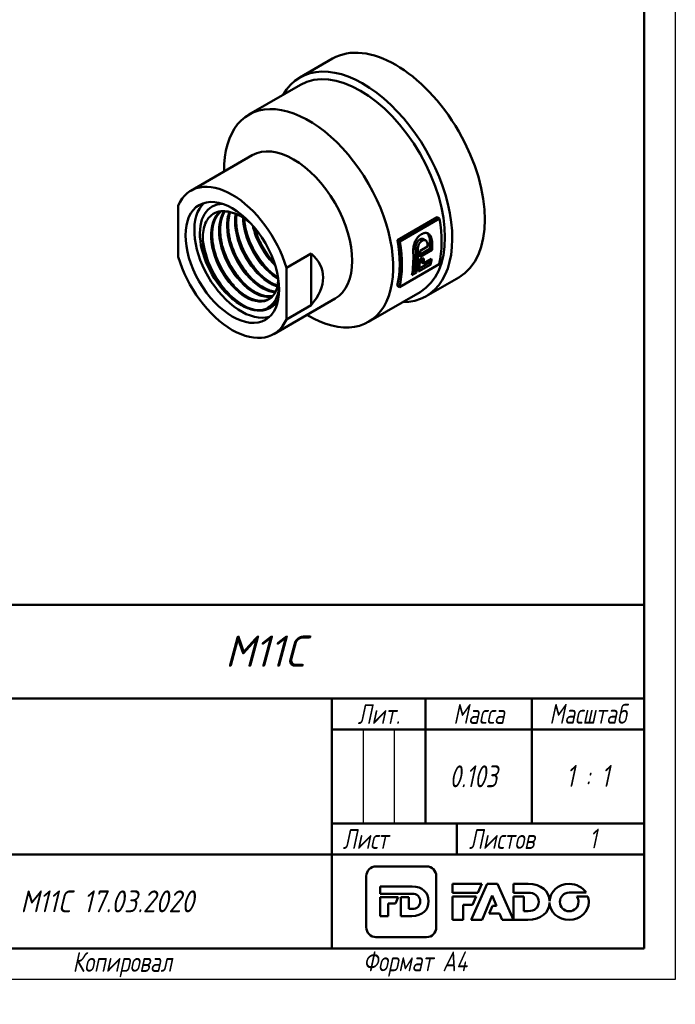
# Model space of a CAD drawing. Header units: millimetres. Extents: x 0 to 210, y -4 to 297.
# Tile 2 of 3: x 105 to 210, y -4 to 154. Entities that reach past the tile are written whole.
import ezdxf
from ezdxf.enums import TextEntityAlignment as Align

# ---------------------------------------------------------------- set-up
doc = ezdxf.new("R2010")
doc.units = ezdxf.units.MM
for name, color, linetype, lineweight in [('Видимые тонкие (ГОСТ)', 7, 'Continuous', 35), ('Видимый контур (ГОСТ)', 7, 'Continuous', 50), ('Заголовок (ГОСТ)', 7, 'Continuous', 50), ('Кромка (ГОСТ)', 7, 'Continuous', 50), ('Эскизная геометрия (ГОСТ)', 7, 'Continuous', 50)]:
    doc.layers.add(name, color=color, linetype=linetype, lineweight=lineweight)
doc.styles.add('Альтернативный текст (ГОСТ)', font='txt', dxfattribs={"width": 0.8})
doc.styles.add('Стиль текста110', font='GOST Common Italic.ttf', dxfattribs={"width": 0.8})
doc.styles.add('Стиль текста112', font='GOST Common Italic.ttf', dxfattribs={"width": 0.8})
doc.styles.add('Стиль текста120', font='GOST Common Italic.ttf', dxfattribs={"width": 0.9})
doc.styles.add('Стиль текста137', font='GOST Common Italic.ttf', dxfattribs={"width": 0.7})
doc.styles.add('Стиль текста139', font='GOST Common Italic.ttf', dxfattribs={"width": 0.7})
doc.styles.add('Стиль текста70', font='GOST Common Italic.ttf')
doc.styles.add('Стиль текста81', font='GOST Common Italic.ttf', dxfattribs={"width": 0.8})
doc.styles.add('Стиль текста87', font='GOST Common Italic.ttf')

# ---------------------------------------------------------------- blocks, each defined once
blk = doc.blocks.new('Основные надписи ГОСТ - Форма 1')
at = {"layer": 'Заголовок (ГОСТ)'}
for p, q in [((0, 55), (185, 55)), ((0, 0), (0, 55)), ((0, 0), (0, 55)), ((7, 55), (7, 30)), ((17, 55), (17, 0)), ((40, 55), (40, 0)), ((55, 55), (55, 0)), ((65, 55), (65, 0)), ((185, 0), (185, 55)), ((65, 40), (185, 40)), ((135, 40), (135, 0)), ((150, 40), (150, 20)), ((167, 40), (167, 20)), ((0, 35), (65, 35)), ((135, 35), (185, 35)), ((0, 30), (65, 30)), ((135, 20), (185, 20)), ((155, 20), (155, 15)), ((65, 15), (185, 15)), ((185, 0), (0, 0))]:
    blk.add_line(p, q, dxfattribs=at)
at = {"layer": 'Заголовок (ГОСТ)', "linetype": 'Continuous', "lineweight": 25}
for p, q in [((0, 50), (65, 50)), ((0, 45), (65, 45)), ((0, 40), (65, 40)), ((140, 35), (140, 20)), ((145, 35), (145, 20)), ((0, 25), (65, 25)), ((0, 20), (65, 20)), ((0, 15), (65, 15)), ((0, 10), (65, 10)), ((0, 5), (65, 5))]:
    blk.add_line(p, q, dxfattribs=at)
at = {"layer": 'Заголовок (ГОСТ)', "char_height": 3.17, "style": 'Альтернативный текст (ГОСТ)'}
for s, insert, width, attachment_point in [('\\fGOST Common|b0|i1;\\H3.1700;Масштаб', (176.02, 37.53), 17.8316, 5), ('\\fGOST Common|b0|i1;\\H3.1700;Лит.', (142.52, 37.49), 14.9766, 5), ('\\fGOST Common|b0|i1;\\H3.1700;Масса', (158.55, 37.51), 16.9878, 5), ('\\fGOST Common|b0|i1;\\H3.1700;Изм.', (3.5, 32.56), 6.9635, 5), ('\\fGOST Common|b0|i1;\\H3.1700;Лист', (12.1, 32.5), 10.0029, 5), ('\\A0;\\fGOST Common|b0|i1;\\H3.1700;№ докум.', (28.58, 32.16), 22.9069, 5), ('\\fGOST Common|b0|i1;\\H3.1700;Подп.', (47.56, 32.45), 14.879, 5), ('\\fGOST Common|b0|i1;\\H3.1700;Дата', (60.02, 32.24), 9.9614, 5), ('\\fGOST Common|b0|i1;\\H3.1700;Разраб.', (0.47, 27), 16.9971, 4), ('\\fGOST Common|b0|i1;\\H3.1700;Пров.', (0.56, 22.08), 17.0192, 4), ('\\A0;\\fGOST Common|b0|i1;\\H3.1700;Т. контр.', (0.23, 17.01), 16.9554, 4), ('\\fGOST Common|b0|i1;\\H3.1700;Лист', (140.37, 17.5), 10.5071, 5), ('\\fGOST Common|b0|i1;\\H3.1700;Листов', (162.21, 17.5), 14.3668, 5), ('\\A1;', (150.6, 17.54), 8.8313, 5), ('\\fGOST Common|b0|i1;\\H3.1700;Н. контр.', (0.36, 7.05), 16.9999, 4), ('\\fGOST Common|b0|i1;\\H3.1700;Утв.', (0.34, 2.52), 17.0083, 4), ('\\fGOST Common|b0|i1;\\H3.1700;Копировал', (93.48, -0.59), 19.7871, 1)]:
    blk.add_mtext(s, dxfattribs=dict(at, insert=insert, width=width, attachment_point=attachment_point))
at = {"layer": 'Заголовок (ГОСТ)'}
for tag, height, style, width, p in [('Изм1', 2.89, 'Стиль текста137', 0.7, (3.51, 52.52)), ('Лист1', 2.89, 'Стиль текста137', 0.7, (12.03, 52.52)), ('Докум1', 2.89, 'Стиль текста137', 0.7, (28.54, 52.48)), ('Изм2', 2.89, 'Стиль текста137', 0.7, (3.5, 47.52)), ('Лист2', 2.89, 'Стиль текста137', 0.7, (12.01, 47.5)), ('Докум2', 2.89, 'Стиль текста137', 0.7, (28.53, 47.5)), ('Изм3', 2.89, 'Стиль текста137', 0.7, (3.5, 42.5)), ('Лист3', 2.89, 'Стиль текста137', 0.7, (12.01, 42.51)), ('Докум3', 2.89, 'Стиль текста137', 0.7, (28.51, 42.48)), ('Изм4', 2.89, 'Стиль текста137', 0.7, (3.51, 37.5)), ('Лист4', 2.89, 'Стиль текста137', 0.7, (12, 37.53)), ('Докум4', 2.89, 'Стиль текста137', 0.7, (28.51, 37.52)), ('НАИМЕНОВАНИЕ', 5, 'Стиль текста110', 0.8, (100.03, 29.98)), ('Литера', 3.5, 'Стиль текста81', 0.8, (137.52, 27.25)), ('Литера2', 3.5, 'Стиль текста81', 0.8, (142.51, 27.22)), ('Литера3', 3.5, 'Стиль текста81', 0.8, (147.52, 27.21)), ('Тип_документа', 3.17, 'Стиль текста112', 0.8, (100.08, 17.56))]:
    blk.add_attdef(tag, text='', height=height, dxfattribs=dict(at, style=style, width=width)).set_placement(p, align=Align.MIDDLE_CENTER)
for tag, height, style, width, p in [('Подп1', 2.89, 'Стиль текста137', 0.7, (40.01, 52.51)), ('Дата1', 2, 'Стиль текста139', 0.7, (55.01, 52.51)), ('Подп2', 2.89, 'Стиль текста137', 0.7, (40.01, 47.5)), ('Дата2', 2, 'Стиль текста139', 0.7, (55.01, 47.49)), ('Подп3', 2.89, 'Стиль текста137', 0.7, (40.01, 42.51)), ('Дата3', 2, 'Стиль текста139', 0.7, (55.02, 42.52)), ('Подп4', 2.89, 'Стиль текста137', 0.7, (40.01, 37.51)), ('Дата4', 2, 'Стиль текста139', 0.7, (55.02, 37.51)), ('АВТОР', 3.17, 'Стиль текста112', 0.8, (17.41, 27.49)), ('Разработал_Подп.', 2.89, 'Стиль текста137', 0.7, (40.05, 27.51)), ('ДАТА_СОЗДАНИЯ', 2, 'Стиль текста139', 0.7, (55.01, 27.51)), ('ПРОВЕРИЛ', 3.17, 'Стиль текста112', 0.8, (17.41, 22.53)), ('Проверил_Подп.', 2.89, 'Стиль текста137', 0.7, (40.05, 22.52)), ('ДАТА_ПРОВЕРКИ', 2, 'Стиль текста139', 0.7, (55.02, 22.51)), ('ТЕХНОЛОГ', 3.17, 'Стиль текста112', 0.8, (17.33, 17.54)), ('Технолог_Подп.', 2.89, 'Стиль текста137', 0.7, (40.05, 17.51)), ('Технолог_Дата', 2, 'Стиль текста139', 0.7, (55.01, 17.5)), ('НАЧ._ОТДЕЛА', 3.17, 'Стиль текста112', 0.8, (17.46, 12.45)), ('Руководитель_Подп.', 2.89, 'Стиль текста137', 0.7, (40.01, 12.5)), ('Руководитель_Дата', 2, 'Стиль текста139', 0.7, (55.01, 12.51)), ('НОРМОКОНТРОЛЬ', 3.17, 'Стиль текста112', 0.8, (17.37, 7.48)), ('Нормоконтроль_Подп.', 2.89, 'Стиль текста137', 0.7, (40.05, 7.52)), ('ДАТА_НОРМОКОНТРОЛЯ', 2, 'Стиль текста139', 0.7, (55.02, 7.51)), ('УТВЕРДИЛ', 3.17, 'Стиль текста112', 0.8, (17.4, 2.51)), ('Утвердил_Подп.', 2.89, 'Стиль текста137', 0.7, (40.05, 2.51)), ('ДАТА_УТВЕРЖДЕНИЯ', 2, 'Стиль текста139', 0.7, (55.01, 2.5))]:
    blk.add_attdef(tag, text='', height=height, dxfattribs=dict(at, style=style, width=width)).set_placement(p, align=Align.MIDDLE_LEFT)
at = {"layer": 'Заголовок (ГОСТ)', "style": 'Стиль текста87'}
blk.add_attdef('ОБОЗНАЧЕНИЕ_001', (117.93, 45.06), '', height=5, dxfattribs=at)
at = {"layer": 'Заголовок (ГОСТ)'}
for tag, p, height, style, width in [('Масса_001', (153.84, 25.78), 3.5, 'Стиль текста81', 0.8), ('Масштаб_001', (172.52, 25.85), 3.5, 'Стиль текста81', 0.8), ('Листов_001', (176.23, 15.99), 3.17, 'Стиль текста112', 0.8), ('Должность_руководителя_001', (0.22, 10.93), 3.17, 'Стиль текста112', 0.8), ('Материал_Класс_001', (85.14, 5.77), 3.5, 'Стиль текста120', 0.9)]:
    blk.add_attdef(tag, p, '', height=height, dxfattribs=dict(at, style=style, width=width))
at = {"layer": 'Заголовок (ГОСТ)', "style": 'Стиль текста120', "width": 0.9}
for tag, p in [('Материал_Наим.', (133.71, 9.75)), ('Материал_ГОСТ', (134.04, 4.06))]:
    blk.add_attdef(tag, text='', height=3.5, dxfattribs=at).set_placement(p, align=Align.MIDDLE_RIGHT)
at = {"layer": 'Заголовок (ГОСТ)', "style": 'Стиль текста70'}
blk.add_attdef('ОРГАНИЗАЦИЯ', text='', height=3.5, dxfattribs=at).set_placement((160.02, 7.6), align=Align.MIDDLE_CENTER)
blk = doc.blocks.new('Рамки ГОСТ_ граница 297x210')
at = {"layer": 'Кромка (ГОСТ)', "lineweight": 25}
for p, q in [((210, 297), (210, 0)), ((210, 0), (0, 0))]:
    blk.add_line(p, q, dxfattribs=at)
at = {"layer": 'Кромка (ГОСТ)'}
for p, q in [((205, 5), (205, 292)), ((20, 5), (205, 5))]:
    blk.add_line(p, q, dxfattribs=at)
at = {"layer": 'Кромка (ГОСТ)', "insert": (160, 4.5), "char_height": 3.17, "attachment_point": 1, "style": 'Альтернативный текст (ГОСТ)'}
blk.add_mtext('\\A1;\\fGOST Common|b0|i1;\\H3.1700;Формат A4', dxfattribs=at)

msp = doc.modelspace()

# ---------------------------------------------------------------- linework, layer by layer
at = {"layer": 'Видимые тонкие (ГОСТ)'}
for p, q in [((169.457, 118.237), (169.101, 118.442)), ((171.038, 118.082), (170.684, 118.286)), ((168.757, 116.801), (168.403, 117.006))]:
    msp.add_line(p, q, dxfattribs=at)
for points, knots in [([(146.403, 112.185), (146.401, 111.096), (146.152, 110.159), (145.675, 109.508), (144.934, 108.499), (143.656, 108.195), (142.225, 108.693), (140.796, 109.191), (139.235, 110.485), (138.011, 112.208), (136.788, 113.93), (135.918, 116.059), (135.67, 117.986), (135.422, 119.913), (135.799, 121.613), (136.708, 122.604), (136.816, 122.721), (136.931, 122.828), (137.053, 122.926)], [1.6060268, 1.6060268, 1.6060268, 1.6060268, 2.1200275, 2.1200275, 2.1200275, 2.9177978, 2.9177978, 2.9177978, 3.7152257, 3.7152257, 3.7152257, 4.5123178, 4.5123178, 4.5123178, 5.3090809, 5.3090809, 5.3090809, 5.4036454, 5.4036454, 5.4036454, 5.4036454]), ([(145.36, 109.249), (144.668, 109.123), (143.868, 109.246), (143.036, 109.625), (141.588, 110.286), (140.063, 111.716), (138.917, 113.511), (137.775, 115.301), (137.025, 117.432), (136.898, 119.301), (136.798, 120.769), (137.083, 122.061), (137.693, 122.961)], [8.8317773, 8.8317773, 8.8317773, 8.8317773, 9.2881936, 9.2881936, 9.2881936, 10.0831218, 10.0831218, 10.0831218, 10.8754257, 10.8754257, 10.8754257, 11.4976676, 11.4976676, 11.4976676, 11.4976676]), ([(145.9, 109.949), (145.291, 109.987), (144.629, 110.187), (143.956, 110.547), (142.501, 111.327), (141.011, 112.853), (139.931, 114.695), (138.85, 116.536), (138.193, 118.67), (138.163, 120.494), (138.148, 121.38), (138.282, 122.188), (138.547, 122.869)], [15.2710627, 15.2710627, 15.2710627, 15.2710627, 15.6377241, 15.6377241, 15.6377241, 16.4305707, 16.4305707, 16.4305707, 17.2231858, 17.2231858, 17.2231858, 17.6086181, 17.6086181, 17.6086181, 17.6086181]), ([(146.248, 110.868), (145.73, 111.026), (145.192, 111.284), (144.655, 111.64), (143.185, 112.615), (141.747, 114.31), (140.778, 116.239), (139.81, 118.166), (139.323, 120.303), (139.474, 122.035), (139.49, 122.22), (139.513, 122.4), (139.544, 122.575)], [21.7353733, 21.7353733, 21.7353733, 21.7353733, 22.0270193, 22.0270193, 22.0270193, 22.8266485, 22.8266485, 22.8266485, 23.6255298, 23.6255298, 23.6255298, 23.7109248, 23.7109248, 23.7109248, 23.7109248]), ([(146.399, 112.103), (146.072, 112.285), (145.744, 112.503), (145.42, 112.755), (143.971, 113.881), (142.614, 115.677), (141.755, 117.633), (141.119, 119.083), (140.763, 120.607), (140.734, 121.965)], [28.2268402, 28.2268402, 28.2268402, 28.2268402, 28.4046283, 28.4046283, 28.4046283, 29.1990284, 29.1990284, 29.1990284, 29.7879945, 29.7879945, 29.7879945, 29.7879945]), ([(144.846, 113.57), (144.771, 113.647), (144.697, 113.727), (144.624, 113.807), (143.133, 115.447), (141.898, 117.645), (141.264, 119.821)], [34.90330554, 34.90330554, 34.90330554, 34.90330554, 34.94079255, 34.94079255, 34.94079255, 35.70336233, 35.70336233, 35.70336233, 35.70336233]), ([(145.961, 114.138), (144.652, 115.387), (143.49, 117.148), (142.787, 118.991), (142.564, 119.575), (142.388, 120.164), (142.261, 120.745)], [34.82535158, 34.82535158, 34.82535158, 34.82535158, 35.56518113, 35.56518113, 35.56518113, 35.79947088, 35.79947088, 35.79947088, 35.79947088]), ([(145.787, 114.687), (144.587, 116.048), (143.553, 117.761), (142.892, 119.528), (142.793, 119.793), (142.703, 120.058), (142.621, 120.324)], [41.24496872, 41.24496872, 41.24496872, 41.24496872, 41.86564016, 41.86564016, 41.86564016, 41.95871454, 41.95871454, 41.95871454, 41.95871454]), ([(143.752, 107.155), (142.347, 107.05), (140.609, 107.823), (139.027, 109.272), (137.446, 110.719), (136.041, 112.825), (135.209, 115.021), (134.655, 116.483), (134.361, 117.975), (134.349, 119.316)], [2.6157277, 2.6157277, 2.6157277, 2.6157277, 3.3878812, 3.3878812, 3.3878812, 4.1597018, 4.1597018, 4.1597018, 4.6737685, 4.6737685, 4.6737685, 4.6737685]), ([(142.279, 112.091), (141.758, 112.634), (141.262, 113.243), (140.811, 113.902), (139.884, 115.254), (139.15, 116.804), (138.7, 118.339)], [22.33693492, 22.33693492, 22.33693492, 22.33693492, 22.59909678, 22.59909678, 22.59909678, 23.13699172, 23.13699172, 23.13699172, 23.13699172]), ([(143.562, 112.831), (143.205, 113.203), (142.86, 113.606), (142.534, 114.036), (141.405, 115.521), (140.501, 117.311), (139.982, 119.08)], [28.62012023, 28.62012023, 28.62012023, 28.62012023, 28.79974827, 28.79974827, 28.79974827, 29.42017703, 29.42017703, 29.42017703, 29.42017703]), ([(139.711, 110.607), (138.616, 111.758), (137.633, 113.202), (136.92, 114.747), (136.6, 115.439), (136.336, 116.148), (136.131, 116.855)], [9.77056431, 9.77056431, 9.77056431, 9.77056431, 10.32300861, 10.32300861, 10.32300861, 10.5706211, 10.5706211, 10.5706211, 10.5706211]), ([(140.995, 111.35), (140.173, 112.213), (139.412, 113.238), (138.784, 114.353), (138.201, 115.39), (137.737, 116.497), (137.417, 117.597)], [16.05374962, 16.05374962, 16.05374962, 16.05374962, 16.46847429, 16.46847429, 16.46847429, 16.85380641, 16.85380641, 16.85380641, 16.85380641]), ([(140.484, 107.945), (138.839, 108.95), (137.202, 110.741), (136.033, 112.837), (135.505, 113.783), (135.076, 114.785), (134.763, 115.787)], [3.1388071, 3.1388071, 3.1388071, 3.1388071, 3.9090595, 3.9090595, 3.9090595, 4.256406, 4.256406, 4.256406, 4.256406])]:
    msp.add_open_spline(points, degree=3, knots=knots, dxfattribs=at)
at = {"layer": 'Видимый контур (ГОСТ)'}
for p, q in [((149.886, 144.368), (155.108, 147.383)), ((141.711, 138.418), (149.984, 143.195)), ((132.426, 126.248), (142.252, 131.921)), ((130.389, 123.898), (130.389, 115.652)), ((165.514, 118.338), (171.878, 122.013)), ((172.24, 121.803), (165.877, 118.129)), ((172.24, 121.803), (171.878, 122.013)), ((165.877, 118.129), (165.514, 118.338)), ((170.027, 118.305), (169.672, 118.511)), ((169.114, 116.601), (170.311, 117.293)), ((171.052, 116.764), (169.115, 115.646)), ((169.121, 116.057), (170.699, 116.968)), ((171.052, 116.764), (170.699, 116.968)), ((147.713, 113.896), (151.669, 116.18)), ((151.669, 107.933), (151.669, 116.18)), ((169.674, 114.596), (170.956, 115.336)), ((147.713, 105.649), (147.713, 113.896)), ((165.813, 110.817), (172.177, 114.491)), ((170.831, 114.454), (168.894, 113.336)), ((168.966, 113.793), (170.471, 114.662)), ((169.674, 114.596), (169.318, 114.802)), ((170.831, 114.454), (170.471, 114.662)), ((168.552, 113.139), (167.821, 112.717)), ((167.893, 113.173), (168.192, 113.346)), ((168.552, 113.139), (168.192, 113.346)), ((170.098, 109.36), (175.32, 112.375)), ((165.813, 110.817), (165.449, 111.027)), ((145.676, 103.299), (155.502, 108.971)), ((160.858, 105.254), (169.131, 110.031)), ((151.669, 107.933), (147.713, 105.649))]:
    msp.add_line(p, q, dxfattribs=at)
for centre, major_axis, ratio, start_param, end_param in [((165.214, 129.879), (-10.106, 17.504), 0.5773503, 3.1415927, 6.2831853), ((159.992, 126.864), (-10.106, 17.504), 0.5773503, 2.8155394, 6.6092386), ((159.557, 126.613), (-9.574, 16.582), 0.5773503, 3.1415927, 6.2831853), ((151.284, 121.836), (-9.574, 16.582), 0.5773503, 2.3350702, 7.0897078), ((148.877, 120.446), (-6.625, 11.475), 0.5773503, 3.1415927, 6.2831853), ((139.051, 114.774), (-6.625, 11.475), 0.5773503, 4.3179911, 6.6775832), ((140.466, 115.59), (5.3, -9.18), 0.5773503, 3.275408, 6.1493699), ((140.466, 115.59), (4.675, -8.097), 0.5773503, 2.8156199, 6.6091581), ((140.466, 115.59), (-4.675, 8.097), 0.5773503, 5.9572125, 9.7507508), ((140.466, 115.59), (-4.002, 6.932), 0.5773503, 5.4711991, 5.5299463), ((158.686, 126.11), (-9.824, 17.015), 0.5773503, 3.6859372, 4.1481476), ((152.322, 122.436), (-9.574, 16.582), 0.5773503, 3.6795125, 4.1540228), ((157.165, 125.232), (-9.574, 16.582), 0.5773503, 3.8981936, 3.9819826), ((152.322, 122.436), (9.824, -17.015), 0.5773503, 0.5443446, 1.006555), ((154.886, 123.916), (-9.574, 16.582), 0.5773503, 3.7412306, 3.9841954), ((154.886, 123.916), (9.824, -17.015), 0.5773503, 0.6044184, 0.8411454), ((155.228, 124.113), (-9.824, 17.015), 0.5773503, 3.8989266, 3.9584705), ((156.426, 124.805), (-9.824, 17.015), 0.5773503, 3.9584705, 3.9827381), ((157.165, 125.232), (9.824, -17.015), 0.5773503, 0.757334, 0.8389891), ((139.051, 114.774), (6.625, -11.475), 0.5773503, 4.3179911, 6.6775832), ((128.004, 108.395), (-25.522, -4.778), 0.4107544, 2.6738504, 3.455851), ((154.155, 123.494), (-9.824, 17.015), 0.5773503, 3.7460111, 3.9818385), ((155.228, 124.113), (-9.824, 17.015), 0.5773503, 3.7460111, 3.8803949), ((153.703, 123.233), (-35.567, 0.529), 0.238976, 2.0222358, 2.0422459), ((155.882, 124.491), (-9.574, 16.582), 0.5773503, 3.8030511, 3.8423946), ((155.882, 124.491), (9.824, -17.015), 0.5773503, 0.6646282, 0.7187921), ((157.165, 125.232), (-9.574, 16.582), 0.5773503, 3.7412306, 3.7721459), ((157.165, 125.232), (9.824, -17.015), 0.5773503, 0.6044184, 0.6646282)]:
    msp.add_ellipse(centre, major_axis=major_axis, ratio=ratio, start_param=start_param, end_param=end_param, dxfattribs=at)
msp.add_ellipse((139.051, 114.774), major_axis=(-5.3, 9.18), ratio=0.5773503, dxfattribs=at)
for points, knots in [([(137.211, 110.91), (136.507, 111.849), (135.9, 112.884), (134.959, 115.01), (134.63, 116.079), (134.289, 118.107), (134.273, 119.05), (134.553, 120.687), (134.839, 121.372), (135.544, 122.244), (135.89, 122.516), (136.674, 122.877), (137.108, 122.967), (137.576, 122.965)], [0, 0, 0, 0, 0.3569401, 0.3569401, 0.7056259, 0.7056259, 1.046054, 1.046054, 1.3782209, 1.3782209, 1.6044945, 1.6044945, 1.826748, 1.826748, 1.826748, 1.826748]), ([(137.261, 122.949), (136.468, 122.332), (135.948, 121.29), (135.803, 119.986), (135.616, 118.3), (136.057, 116.198), (136.983, 114.282), (137.907, 112.371), (139.299, 110.669), (140.743, 109.659), (142.2, 108.639), (143.69, 108.338), (144.757, 108.835), (144.861, 108.884), (144.96, 108.939), (145.055, 109.002)], [-5.4178669, -5.4178669, -5.4178669, -5.4178669, -4.8008063, -4.8008063, -4.8008063, -4.0030766, -4.0030766, -4.0030766, -3.2075382, -3.2075382, -3.2075382, -2.4041997, -2.4041997, -2.4041997, -2.3263083, -2.3263083, -2.3263083, -2.3263083]), ([(144.95, 108.936), (144.936, 108.928), (144.921, 108.92), (144.907, 108.912), (143.881, 108.351), (142.42, 108.573), (140.966, 109.523), (139.513, 110.472), (138.087, 112.136), (137.12, 114.038), (136.153, 115.94), (135.658, 118.055), (135.795, 119.777), (135.906, 121.175), (136.432, 122.298), (137.264, 122.95)], [8.6409605, 8.6409605, 8.6409605, 8.6409605, 8.6522074, 8.6522074, 8.6522074, 9.4519033, 9.4519033, 9.4519033, 10.2512617, 10.2512617, 10.2512617, 11.0502892, 11.0502892, 11.0502892, 11.6988291, 11.6988291, 11.6988291, 11.6988291]), ([(137.263, 122.952), (136.907, 122.675), (136.605, 122.305), (136.111, 121.35), (135.934, 120.73), (135.786, 119.38), (135.808, 118.636), (136.038, 117.109), (136.249, 116.307), (136.83, 114.74), (137.208, 113.955), (138.079, 112.5), (138.584, 111.812), (139.653, 110.618), (140.231, 110.098), (141.379, 109.287), (141.965, 108.986), (143.064, 108.633), (143.591, 108.576), (144.338, 108.675), (144.602, 108.756), (144.841, 108.877)], [0.0405733, 0.0405733, 0.0405733, 0.0405733, 0.2699479, 0.2699479, 0.5314396, 0.5314396, 0.7864269, 0.7864269, 1.0407124, 1.0407124, 1.2958011, 1.2958011, 1.5513623, 1.5513623, 1.8067916, 1.8067916, 2.0614668, 2.0614668, 2.3153885, 2.3153885, 2.4695917, 2.4695917, 2.4695917, 2.4695917]), ([(137.856, 122.952), (137.552, 122.512), (137.325, 121.978), (137.192, 121.367), (136.848, 119.792), (137.128, 117.726), (137.936, 115.765), (138.742, 113.808), (140.061, 111.98), (141.494, 110.805), (142.89, 109.661), (144.374, 109.15), (145.521, 109.402)], [-11.498728, -11.498728, -11.498728, -11.498728, -11.1884579, -11.1884579, -11.1884579, -10.3880888, -10.3880888, -10.3880888, -9.5890828, -9.5890828, -9.5890828, -8.810908, -8.810908, -8.810908, -8.810908]), ([(145.526, 109.407), (144.43, 109.173), (143.03, 109.624), (141.692, 110.664), (140.253, 111.783), (138.905, 113.57), (138.057, 115.515), (137.21, 117.456), (136.873, 119.528), (137.158, 121.142), (137.282, 121.845), (137.524, 122.457), (137.863, 122.952)], [15.0957161, 15.0957161, 15.0957161, 15.0957161, 15.8378822, 15.8378822, 15.8378822, 16.6361923, 16.6361923, 16.6361923, 17.4328129, 17.4328129, 17.4328129, 17.7802082, 17.7802082, 17.7802082, 17.7802082]), ([(137.869, 122.957), (137.793, 122.845), (137.723, 122.725), (137.395, 122.092), (137.218, 121.472), (137.07, 120.121), (137.092, 119.378), (137.322, 117.851), (137.533, 117.049), (138.114, 115.481), (138.492, 114.696), (139.363, 113.241), (139.868, 112.553), (140.937, 111.36), (141.515, 110.839), (142.664, 110.028), (143.249, 109.727), (144.348, 109.374), (144.875, 109.318), (145.405, 109.388), (145.468, 109.399), (145.531, 109.412)], [0.2055782, 0.2055782, 0.2055782, 0.2055782, 0.2699479, 0.2699479, 0.5314396, 0.5314396, 0.7864269, 0.7864269, 1.0407124, 1.0407124, 1.2958011, 1.2958011, 1.5513623, 1.5513623, 1.8067916, 1.8067916, 2.0614668, 2.0614668, 2.3153885, 2.3153885, 2.3505953, 2.3505953, 2.3505953, 2.3505953]), ([(137.576, 122.965), (137.838, 122.964), (138.225, 122.952), (139.233, 122.717), (139.755, 122.514), (140.284, 122.228)], [0, 0, 0, 0, 0.12377682, 0.12377682, 0.25019762, 0.25019762, 0.25019762, 0.25019762]), ([(138.692, 122.843), (138.667, 122.778), (138.644, 122.712), (138.622, 122.645), (138.142, 121.195), (138.267, 119.2), (138.946, 117.231), (139.625, 115.262), (140.846, 113.344), (142.241, 112.021), (143.471, 110.855), (144.822, 110.165), (145.975, 110.086)], [-17.6027617, -17.6027617, -17.6027617, -17.6027617, -17.5658637, -17.5658637, -17.5658637, -16.7692552, -16.7692552, -16.7692552, -15.973182, -15.973182, -15.973182, -15.2712378, -15.2712378, -15.2712378, -15.2712378]), ([(145.979, 110.094), (144.908, 110.171), (143.669, 110.767), (142.514, 111.789), (141.103, 113.037), (139.836, 114.905), (139.094, 116.864), (138.351, 118.821), (138.144, 120.844), (138.546, 122.358), (138.591, 122.525), (138.643, 122.686), (138.701, 122.84)], [21.5561272, 21.5561272, 21.5561272, 21.5561272, 22.2070686, 22.2070686, 22.2070686, 23.0019268, 23.0019268, 23.0019268, 23.796559, 23.796559, 23.796559, 23.884262, 23.884262, 23.884262, 23.884262]), ([(138.722, 122.836), (138.579, 122.441), (138.479, 122), (138.354, 120.863), (138.376, 120.119), (138.607, 118.592), (138.817, 117.79), (139.398, 116.223), (139.776, 115.438), (140.648, 113.983), (141.153, 113.295), (142.222, 112.101), (142.799, 111.581), (143.948, 110.77), (144.533, 110.468), (145.394, 110.192), (145.697, 110.131), (145.987, 110.107)], [0.3513221, 0.3513221, 0.3513221, 0.3513221, 0.5314396, 0.5314396, 0.7864269, 0.7864269, 1.0407124, 1.0407124, 1.2958011, 1.2958011, 1.5513623, 1.5513623, 1.8067916, 1.8067916, 2.0614668, 2.0614668, 2.2050801, 2.2050801, 2.2050801, 2.2050801]), ([(139.701, 122.51), (139.529, 121.403), (139.624, 120.098), (139.986, 118.765), (140.523, 116.786), (141.642, 114.77), (142.998, 113.298), (144.037, 112.17), (145.203, 111.373), (146.284, 111.021)], [-23.6988365, -23.6988365, -23.6988365, -23.6988365, -23.1593324, -23.1593324, -23.1593324, -22.3582338, -22.3582338, -22.3582338, -21.744823, -21.744823, -21.744823, -21.744823]), ([(146.286, 111.032), (145.251, 111.371), (144.138, 112.116), (143.135, 113.171), (141.766, 114.611), (140.62, 116.61), (140.049, 118.591), (139.648, 119.981), (139.534, 121.351), (139.711, 122.506)], [28.0298824, 28.0298824, 28.0298824, 28.0298824, 28.6169713, 28.6169713, 28.6169713, 29.41807, 29.41807, 29.41807, 29.9801808, 29.9801808, 29.9801808, 29.9801808]), ([(139.74, 122.494), (139.729, 122.42), (139.719, 122.346), (139.638, 121.604), (139.66, 120.861), (139.891, 119.334), (140.102, 118.532), (140.682, 116.964), (141.06, 116.179), (141.932, 114.724), (142.437, 114.036), (143.506, 112.843), (144.083, 112.322), (145.206, 111.529), (145.764, 111.237), (146.293, 111.058)], [0.5026792, 0.5026792, 0.5026792, 0.5026792, 0.5314396, 0.5314396, 0.7864269, 0.7864269, 1.0407124, 1.0407124, 1.2958011, 1.2958011, 1.5513623, 1.5513623, 1.8067916, 1.8067916, 2.0499312, 2.0499312, 2.0499312, 2.0499312]), ([(140.904, 121.854), (140.918, 121.398), (140.969, 120.924), (141.057, 120.44), (141.412, 118.507), (142.365, 116.435), (143.627, 114.814), (144.465, 113.737), (145.431, 112.868), (146.39, 112.301)], [-29.7683223, -29.7683223, -29.7683223, -29.7683223, -29.5692351, -29.5692351, -29.5692351, -28.7743769, -28.7743769, -28.7743769, -28.2466134, -28.2466134, -28.2466134, -28.2466134]), ([(146.388, 112.318), (145.525, 112.829), (144.657, 113.583), (143.883, 114.517), (142.585, 116.083), (141.568, 118.134), (141.142, 120.086), (141.01, 120.689), (140.936, 121.281), (140.917, 121.845)], [34.5324649, 34.5324649, 34.5324649, 34.5324649, 35.0070486, 35.0070486, 35.0070486, 35.8031218, 35.8031218, 35.8031218, 36.049297, 36.049297, 36.049297, 36.049297]), ([(140.962, 121.815), (140.977, 121.496), (141.01, 121.169), (141.175, 120.075), (141.386, 119.273), (141.967, 117.705), (142.344, 116.921), (143.216, 115.466), (143.721, 114.778), (144.79, 113.584), (145.367, 113.064), (146.087, 112.555), (146.232, 112.46), (146.378, 112.371)], [0.6759125, 0.6759125, 0.6759125, 0.6759125, 0.7864269, 0.7864269, 1.0407124, 1.0407124, 1.2958011, 1.2958011, 1.5513623, 1.5513623, 1.8067916, 1.8067916, 1.8709584, 1.8709584, 1.8709584, 1.8709584]), ([(142.498, 120.472), (142.883, 118.955), (143.6, 117.396), (144.528, 116.074), (144.937, 115.491), (145.386, 114.956), (145.855, 114.484)], [-35.75587729, -35.75587729, -35.75587729, -35.75587729, -35.14011142, -35.14011142, -35.14011142, -34.86860503, -34.86860503, -34.86860503, -34.86860503]), ([(145.846, 114.512), (145.444, 114.917), (145.059, 115.368), (144.7, 115.857), (143.703, 117.218), (142.926, 118.855), (142.517, 120.449)], [41.15590223, 41.15590223, 41.15590223, 41.15590223, 41.38821494, 41.38821494, 41.38821494, 42.03501187, 42.03501187, 42.03501187, 42.03501187]), ([(142.605, 120.342), (142.705, 119.972), (142.824, 119.6), (143.251, 118.447), (143.628, 117.662), (144.5, 116.207), (145.005, 115.519), (145.626, 114.826), (145.713, 114.732), (145.801, 114.64)], [0.92123083, 0.92123083, 0.92123083, 0.92123083, 1.04071236, 1.04071236, 1.29580111, 1.29580111, 1.55136234, 1.55136234, 1.59247065, 1.59247065, 1.59247065, 1.59247065]), ([(168.027, 116.365), (168.019, 116.543), (168.02, 116.731), (168.05, 117.1), (168.075, 117.28), (168.167, 117.706), (168.245, 117.949), (168.46, 118.41), (168.592, 118.617), (168.923, 119.005), (169.12, 119.166), (169.327, 119.285)], [-0.36256486, -0.36256486, -0.36256486, -0.36256486, -0.29850134, -0.29850134, -0.24104907, -0.24104907, -0.16374789, -0.16374789, -0.08766062, -0.08766062, 0, 0, 0, 0]), ([(168.403, 117.006), (168.395, 117.175), (168.409, 117.342), (168.473, 117.628), (168.516, 117.754), (168.632, 117.986), (168.7, 118.087), (168.876, 118.289), (168.987, 118.377), (169.101, 118.442)], [0, 0, 0, 0, 0.0605014, 0.0605014, 0.1085389, 0.1085389, 0.15313527, 0.15313527, 0.21032971, 0.21032971, 0.21032971, 0.21032971]), ([(169.457, 118.237), (169.397, 118.202), (169.339, 118.162), (169.23, 118.072), (169.179, 118.023), (169.054, 117.88), (168.987, 117.78), (168.871, 117.548), (168.828, 117.423), (168.764, 117.137), (168.749, 116.97), (168.757, 116.801)], [-0.21016623, -0.21016623, -0.21016623, -0.21016623, -0.18030673, -0.18030673, -0.15280903, -0.15280903, -0.10848625, -0.10848625, -0.06042934, -0.06042934, 0, 0, 0, 0]), ([(169.101, 118.442), (169.214, 118.508), (169.329, 118.551), (169.523, 118.566), (169.602, 118.551), (169.671, 118.511), (169.671, 118.511), (169.672, 118.511)], [0, 0, 0, 0, 0.048041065, 0.048041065, 0.085503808, 0.085503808, 0.08571829, 0.08571829, 0.08571829, 0.08571829]), ([(169.327, 119.285), (169.433, 119.347), (169.541, 119.396), (169.752, 119.464), (169.855, 119.484), (170.132, 119.498), (170.296, 119.461), (170.602, 119.284), (170.731, 119.139), (170.946, 118.733), (171.022, 118.44), (171.038, 118.082)], [-0.43329366, -0.43329366, -0.43329366, -0.43329366, -0.3780802, -0.3780802, -0.32533172, -0.32533172, -0.23224662, -0.23224662, -0.12843536, -0.12843536, 0, 0, 0, 0]), ([(170.297, 117.69), (170.293, 117.777), (170.282, 117.862), (170.245, 118.011), (170.221, 118.077), (170.147, 118.209), (170.093, 118.268), (169.957, 118.345), (169.879, 118.361), (169.685, 118.346), (169.57, 118.302), (169.457, 118.237)], [-0.18185859, -0.18185859, -0.18185859, -0.18185859, -0.15061199, -0.15061199, -0.12210442, -0.12210442, -0.08544841, -0.08544841, -0.04798787, -0.04798787, 0, 0, 0, 0]), ([(170.684, 118.286), (170.667, 118.647), (170.59, 118.942), (170.409, 119.279), (170.337, 119.377), (170.252, 119.457)], [0, 0, 0, 0, 0.1292839, 0.1292839, 0.19332645, 0.19332645, 0.19332645, 0.19332645]), ([(145.056, 109.001), (145.454, 109.261), (145.782, 109.656), (146.231, 110.645), (146.364, 111.244), (146.398, 112.014), (146.401, 112.123), (146.4, 112.233)], [0, 0, 0, 0, 0.27365839, 0.27365839, 0.53688362, 0.53688362, 0.57926267, 0.57926267, 0.57926267, 0.57926267]), ([(140.484, 107.945), (139.809, 108.333), (139.136, 108.845), (137.898, 110.036), (137.461, 110.576), (137.211, 110.91)], [0, 0, 0, 0, 0.28634199, 0.28634199, 0.55500135, 0.55500135, 0.55500135, 0.55500135]), ([(146.546, 110.57), (146.455, 109.924), (146.276, 109.347), (145.766, 108.397), (145.448, 108.019), (144.685, 107.441), (144.241, 107.247), (143.752, 107.155)], [1.06813464, 1.06813464, 1.06813464, 1.06813464, 1.32803549, 1.32803549, 1.57281764, 1.57281764, 1.8216141, 1.8216141, 1.8216141, 1.8216141]), ([(143.752, 107.155), (143.502, 107.108), (143.067, 107.069), (141.831, 107.297), (141.159, 107.558), (140.484, 107.945)], [0, 0, 0, 0, 0.12687514, 0.12687514, 0.26214863, 0.26214863, 0.26214863, 0.26214863])]:
    msp.add_open_spline(points, degree=3, knots=knots, dxfattribs=at)
msp.add_open_spline([(140.616, 122.037), (141.113, 121.735), (141.605, 121.367), (142.086, 120.936)], degree=3, dxfattribs=at)
at = {"layer": 'Эскизная геометрия (ГОСТ)', "linetype": 'Continuous'}
for p, q in [((170.162, 18.108), (162.063, 18.108)), ((160.505, 16.535), (160.505, 8.364)), ((171.722, 8.364), (171.722, 16.535)), ((162.71, 14.89), (162.71, 13.741)), ((167.836, 14.89), (162.71, 14.89)), ((162.71, 13.741), (167.856, 13.741)), ((162.71, 13.204), (162.71, 10.161)), ((165.622, 13.204), (162.71, 13.204)), ((165.186, 12.176), (165.622, 13.204)), ((167.326, 13.204), (166.027, 13.204)), ((166.027, 13.204), (166.027, 10.161)), ((167.326, 11.323), (167.326, 13.204)), ((164.009, 10.161), (164.009, 12.176)), ((164.009, 12.176), (165.186, 12.176)), ((167.856, 11.323), (167.326, 11.323)), ((162.71, 10.161), (164.009, 10.161)), ((166.027, 10.161), (167.809, 10.161)), ((162.063, 6.793), (170.162, 6.793))]:
    msp.add_line(p, q, dxfattribs=at)
at = {"layer": 'Эскизная геометрия (ГОСТ)'}
for p, q in [((174.341, 15.304), (174.341, 13.909)), ((178.997, 15.304), (174.341, 15.304)), ((179.882, 15.346), (177.299, 9.565)), ((178.375, 13.909), (178.997, 15.304)), ((181.502, 15.346), (179.882, 15.346)), ((184.085, 9.565), (181.502, 15.346)), ((184.085, 15.303), (184.085, 13.909)), ((186.426, 15.303), (184.085, 15.303)), ((174.341, 13.909), (178.375, 13.909)), ((174.341, 13.29), (174.341, 9.564)), ((178.098, 13.29), (174.341, 13.29)), ((177.512, 11.979), (178.098, 13.29)), ((179.066, 9.565), (180.68, 13.459)), ((180.68, 13.459), (181.355, 11.827)), ((184.085, 13.909), (186.452, 13.909)), ((184.085, 13.29), (184.085, 9.566)), ((185.766, 13.29), (184.085, 13.29)), ((185.766, 10.975), (185.766, 13.29)), ((192.989, 13.922), (195.708, 13.922)), ((196.008, 13.285), (194.227, 13.285)), ((176.022, 9.564), (176.022, 11.979)), ((176.022, 11.979), (177.512, 11.979)), ((180.699, 11.827), (180.191, 10.589)), ((181.355, 11.827), (180.699, 11.827)), ((189.851, 12.543), (189.847, 12.543)), ((189.847, 12.35), (189.849, 12.35)), ((174.341, 9.564), (176.022, 9.564)), ((177.299, 9.565), (179.066, 9.565)), ((180.191, 10.589), (181.841, 10.589)), ((181.841, 10.589), (182.282, 9.565)), ((182.282, 9.565), (184.085, 9.565)), ((184.085, 9.566), (186.391, 9.566)), ((186.452, 10.975), (185.766, 10.975))]:
    msp.add_line(p, q, dxfattribs=at)
at = {"layer": 'Эскизная геометрия (ГОСТ)', "linetype": 'Continuous'}
for points in [[(162.063, 18.108), (161.204, 18.108), (160.505, 17.403), (160.505, 16.535)], [(171.722, 16.535), (171.722, 17.403), (171.023, 18.108), (170.162, 18.108)], [(170.481, 12.539), (170.481, 13.917), (169.51, 14.89), (167.836, 14.89)], [(167.856, 13.741), (168.633, 13.741), (169.149, 13.289), (169.149, 12.532)], [(167.809, 10.161), (169.496, 10.161), (170.481, 11.175), (170.481, 12.539)], [(169.149, 12.532), (169.149, 11.757), (168.633, 11.323), (167.856, 11.323)], [(160.505, 8.364), (160.505, 7.496), (161.204, 6.793), (162.063, 6.793)], [(170.162, 6.793), (171.023, 6.793), (171.722, 7.496), (171.722, 8.364)]]:
    msp.add_open_spline(points, degree=3, dxfattribs=at)
at = {"layer": 'Эскизная геометрия (ГОСТ)'}
for points in [[(189.847, 12.543), (189.801, 14.167), (188.552, 15.303), (186.426, 15.303)], [(193.003, 15.304), (191.244, 15.304), (189.914, 14.079), (189.851, 12.543)], [(195.708, 13.922), (195.174, 14.754), (194.19, 15.304), (193.003, 15.304)], [(186.452, 13.909), (187.456, 13.909), (188.124, 13.361), (188.124, 12.443)], [(191.511, 12.429), (191.511, 13.243), (192.103, 13.922), (192.989, 13.922)], [(194.227, 13.285), (194.396, 13.04), (194.49, 12.742), (194.49, 12.429)], [(196.144, 12.429), (196.144, 12.728), (196.097, 13.015), (196.008, 13.285)], [(186.391, 9.566), (188.53, 9.566), (189.796, 10.745), (189.847, 12.35)], [(188.124, 12.443), (188.124, 11.5), (187.456, 10.975), (186.452, 10.975)], [(189.849, 12.35), (189.892, 10.784), (191.214, 9.554), (192.989, 9.554)], [(193.003, 10.937), (192.12, 10.937), (191.511, 11.631), (191.511, 12.429)], [(192.989, 9.554), (194.791, 9.554), (196.144, 10.842), (196.144, 12.429)], [(194.49, 12.429), (194.49, 11.616), (193.898, 10.937), (193.003, 10.937)]]:
    msp.add_open_spline(points, degree=3, dxfattribs=at)

# ---------------------------------------------------------------- block references
msp.add_blockref('Рамки ГОСТ_ граница 297x210', (0, 0))
msp.add_blockref('Основные надписи ГОСТ - Форма 1', (20, 5)).add_auto_attribs({'Должность_руководителя_001': 'Нач.отд.', 'ОБОЗНАЧЕНИЕ_001': 'M11C', 'Материал_Класс_001': 'M11C 17.03.2020', 'Масса_001': '0.103', 'Масштаб_001': '1 : 1', 'Листов_001': '1'})

doc.saveas('drawing.dxf')
